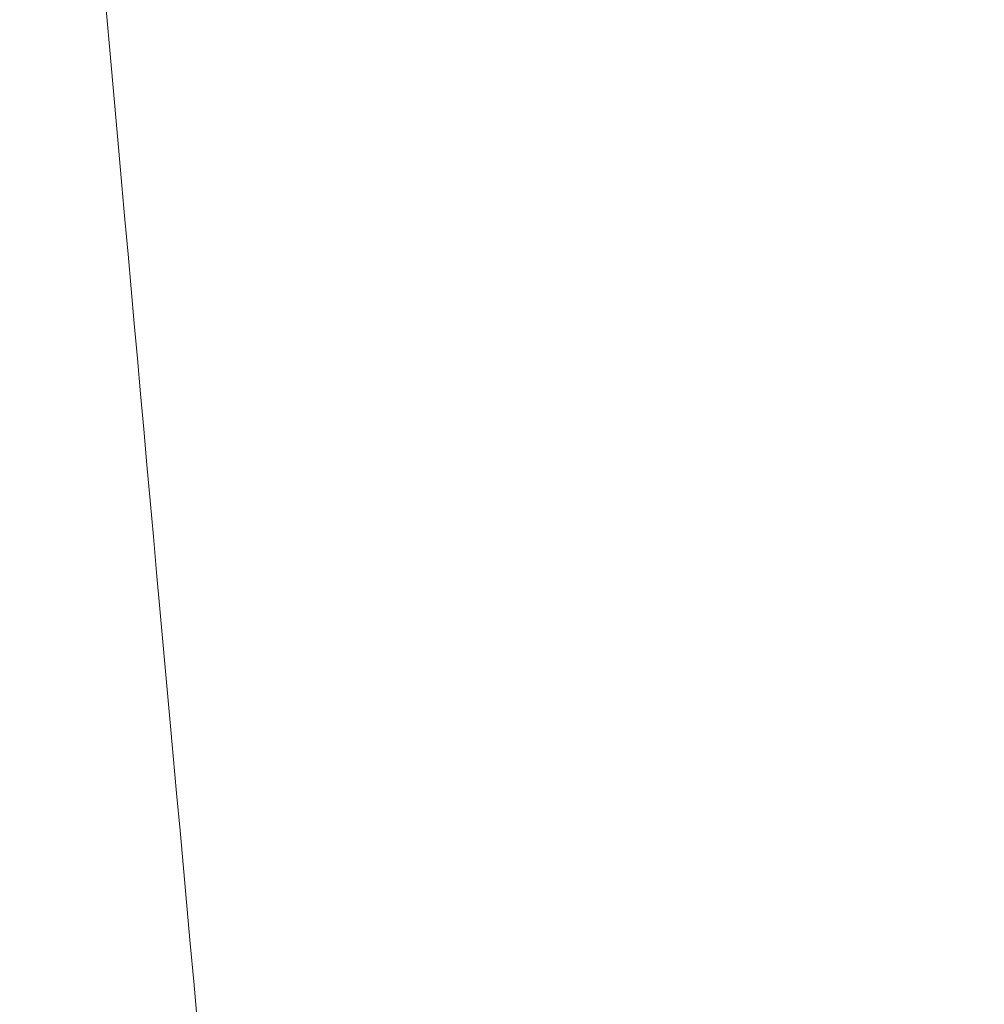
# Model space of a CAD drawing. Header units: millimetres. Extents: x 5939 to 6064, y 7184 to 7303.
# Tile 34 of 256: x 5996.7448 to 5996.7986, y 7191.1582 to 7191.213. Entities that reach past the tile are written whole.
import ezdxf
from ezdxf.lldxf.tags import DXFTag

# ---------------------------------------------------------------- set-up
doc = ezdxf.new("R2010")
doc.units = ezdxf.units.MM
doc.layers.add('1', color=7, linetype='CONTINUOUS', true_color=0xffffff)
tags = doc.linetypes.add('DASHED', pattern=[25.72, 12.86, -12.86]).pattern_tags.tags
tags[6:7] = [DXFTag(74, 4), DXFTag(75, 0), DXFTag(340, '0'), DXFTag(46, 0.0), DXFTag(50, 0.0), DXFTag(44, 0.0), DXFTag(45, 0.0)]
tags[4:5] = [DXFTag(74, 4), DXFTag(75, 0), DXFTag(340, '0'), DXFTag(46, 0.0), DXFTag(50, 0.0), DXFTag(44, 0.0), DXFTag(45, 0.0)]

msp = doc.modelspace()

# ---------------------------------------------------------------- linework, layer by layer
at = {"layer": '1', "color": 251, "linetype": 'DASHED', "lineweight": 5}
msp.add_open_spline([(5996.744828, 7191.269005), (5996.747399, 7191.238659), (5996.753773, 7191.166647), (5996.765482, 7191.041253), (5996.777851, 7190.908379), (5996.788696, 7190.789536), (5996.797056, 7190.696628), (5996.805873, 7190.597248), (5996.818881, 7190.448782), (5996.833455, 7190.279712), (5996.849187, 7190.096465), (5996.863387, 7189.931706), (5996.872547, 7189.827156), (5996.876959, 7189.777195)], degree=3, knots=[0, 0, 0, 0, 0.154023, 0.279018, 0.380175, 0.425275, 0.469256, 0.514493, 0.563292, 0.678648, 0.773361, 0.88466, 1, 1, 1, 1], dxfattribs=at)

doc.saveas('drawing.dxf')
